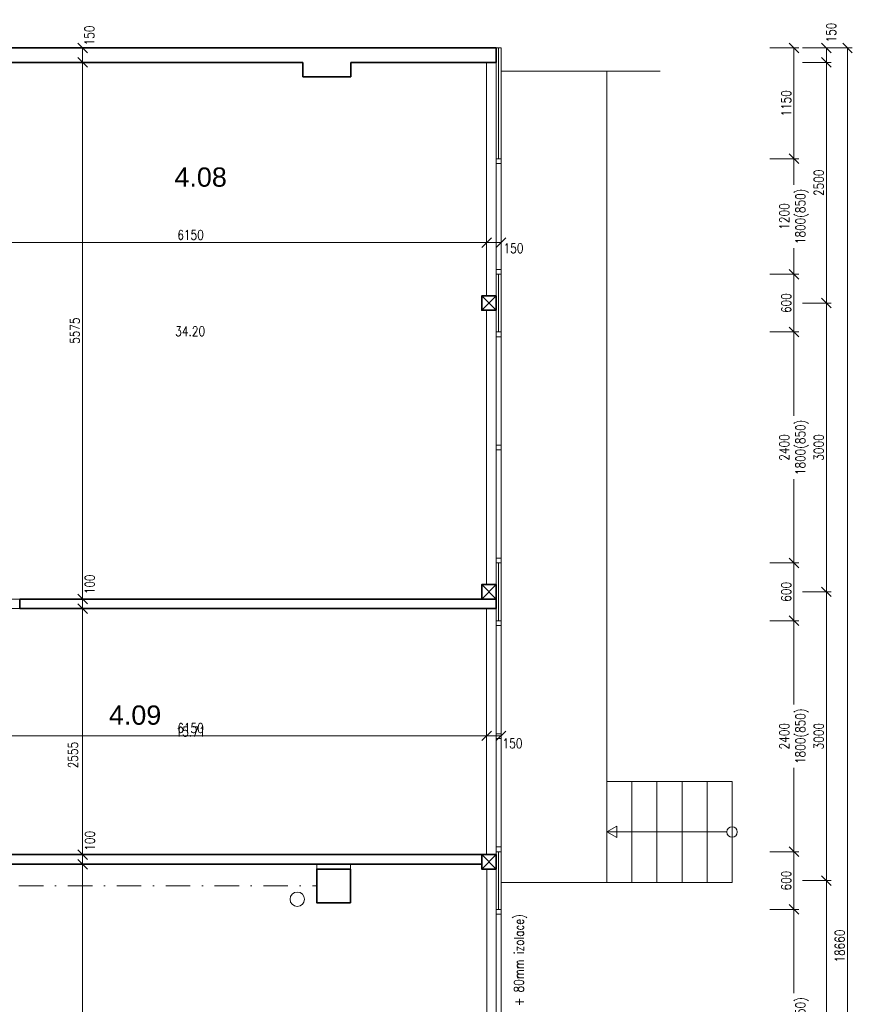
# Model space of a CAD drawing. Header units: millimetres. Extents: x -485339 to 350584, y -1189934 to 0.
# Tile 175 of 178: x -64725 to -56076, y -723233 to -713004. Entities that reach past the tile are written whole.
import ezdxf
from ezdxf.enums import TextEntityAlignment as Align

# ---------------------------------------------------------------- set-up
doc = ezdxf.new("R2010")
doc.units = ezdxf.units.MM
doc.header["$LTSCALE"] = 10
doc.linetypes.add('DASHDOT', pattern=[25.4, 12.7, -6.35, 0, -6.35])
doc.layers.get('Defpoints').update_dxf_attribs({"color": 201})
for name, color, linetype, lineweight, true_color in [('BOUR_OBV.PLÁŠT', 7, 'Continuous', 18, 0x4ccd32), ('BOUR_OKNA', 7, 'Continuous', 18, 0x4ccd32), ('BOURÁNÍ_POPIS', 7, 'Continuous', 18, 0x4ccd32)]:
    doc.layers.add(name, color=color, linetype=linetype, lineweight=lineweight, true_color=true_color)
for name, color, linetype, lineweight in [('St_kóty', 132, 'Continuous', 18), ('St_lehký obvodový plášť', 152, 'Continuous', 18), ('St_plocha_místnosti', 250, 'Continuous', 18), ('St_sloupy_opláštění_půdorys', 25, 'Continuous', 35), ('St_čáry_obrys', 5, 'Continuous', 35), ('St_čáry_osy', 250, 'DASHDOT', 18), ('St_čáry_plné', 250, 'Continuous', 18), ('ZTI_ST_kanalda', 234, 'Continuous', 18)]:
    doc.layers.add(name, color=color, linetype=linetype, lineweight=lineweight)
doc.layers.add('St_plocha_místn', color=140, linetype='Continuous', lineweight=18, plot=False)
doc.styles.add('Andy', font='arial.ttf')
doc.styles.get("Standard").update_dxf_attribs({"font": 'simplex.shx', "width": 0.8})
doc.linetypes.add('ZIGZAG', pattern='A,0.00254,-5.08,[131,ltypeshp.shx,S=5.08,R=0,X=-5.08,Y=0],-10.16,[131,ltypeshp.shx,S=5.08,R=180,X=5.08,Y=0],-5.08', length=20.32254)
doc.dimstyles.new('stavebníM50 vnitřní', dxfattribs={"dimtxt": 100, "dimasz": 100, "dimexe": 50, "dimexo": 100, "dimgap": 30, "dimtad": 1, "dimdec": 0, "dimtxsty": 'Standard', "dimblk": 'OBLIQUE', "dimcen": 2.5, "dimclrd": 256, "dimclre": 256, "dimclrt": 256, "dimadec": 0, "dimazin": 0, "dimtfac": 1, "dimtdec": 0, "dimtmove": 2, "dimatfit": 2, "dimldrblk": 'OBLIQUE', "dimfxl": 250, "dimfxlon": 1, "dimlwd": -1, "dimlwe": -1, "dimarcsym": 0})

# ---------------------------------------------------------------- blocks, each defined once
blk = doc.blocks.new('G$CBB62DE26')
at = {"layer": 'St_sloupy_opláštění_půdorys', "color": 0, "ltscale": 2}
blk.add_lwpolyline([(-75, -150), (75, -150), (75, 0), (-75, 0)], close=True, dxfattribs=at)
for points in [[(-75, 0), (75, -150)], [(75, 0), (-75, -150)]]:
    blk.add_lwpolyline(points, dxfattribs=at)
blk = doc.blocks.new('G$C9C144299')
at = {"layer": 'St_lehký obvodový plášť', "color": 0, "ltscale": 2}
for points in [[(0, -50), (2400, -50), (2400, 0), (0, 0)], [(0, -50), (0, -50), (0, 0), (0, 0)], [(0, -50), (0, -50), (0, 0), (0, 0)], [(0, -50), (50, -50), (50, 0), (0, 0)], [(1225, -50), (1175, -50), (1175, 0), (1225, 0)], [(2400, -50), (2350, -50), (2350, 0), (2400, 0)]]:
    blk.add_lwpolyline(points, close=True, dxfattribs=at)
blk = doc.blocks.new('G$C2A6251B2')
at = {"layer": 'St_lehký obvodový plášť', "color": 0, "ltscale": 2}
for points in [[(0, -50), (1200, -50), (1200, 0), (0, 0)], [(0, -50), (50, -50), (50, 0), (0, 0)], [(1200, -50), (1150, -50), (1150, 0), (1200, 0)]]:
    blk.add_lwpolyline(points, close=True, dxfattribs=at)
blk = doc.blocks.new('_OBLIQUE')
at = {"color": 0, "linetype": 'ByBlock'}
blk.add_line((-0.5, -0.5), (0.5, 0.5), dxfattribs=at)
blk = doc.blocks.new('*D5257')
at = {"layer": 'Defpoints', "color": 0}
for p in [(-58928, -713298), (-58928, -714448), (-56682, -714448)]:
    blk.add_point(p, dxfattribs=at)
at = {"layer": 'St_kóty'}
for p, q in [((-56932, -713298), (-56632, -713298)), ((-56682, -713298), (-56682, -714448)), ((-56932, -714448), (-56632, -714448))]:
    blk.add_line(p, q, dxfattribs=at)
at = {"layer": 'St_kóty', "linetype": 'ByBlock', "xscale": 100, "yscale": 100, "zscale": 100}
for p, rotation in [((-56682, -713298), 90), ((-56682, -714448), 270)]:
    blk.add_blockref('_OBLIQUE', p, dxfattribs=dict(at, rotation=rotation))
at = {"layer": 'St_kóty', "insert": (-56762, -713873), "char_height": 100, "attachment_point": 5, "rotation": 90}
blk.add_mtext('1150', dxfattribs=at)
blk = doc.blocks.new('*D5258')
at = {"layer": 'Defpoints', "color": 0}
for p in [(-58903, -718648), (-58903, -719248), (-56682, -719248)]:
    blk.add_point(p, dxfattribs=at)
at = {"layer": 'St_kóty'}
for p, q in [((-56932, -718648), (-56632, -718648)), ((-56682, -718648), (-56682, -719248)), ((-56932, -719248), (-56632, -719248))]:
    blk.add_line(p, q, dxfattribs=at)
at = {"layer": 'St_kóty', "linetype": 'ByBlock', "xscale": 100, "yscale": 100, "zscale": 100}
for p, rotation in [((-56682, -718648), 90), ((-56682, -719248), 270)]:
    blk.add_blockref('_OBLIQUE', p, dxfattribs=dict(at, rotation=rotation))
at = {"layer": 'St_kóty', "insert": (-56762, -718948), "char_height": 100, "attachment_point": 5, "rotation": 90}
blk.add_mtext('600', dxfattribs=at)
blk = doc.blocks.new('*D5259')
at = {"layer": 'Defpoints', "color": 0}
for p in [(-58903, -719248), (-58903, -721648), (-56682, -721648)]:
    blk.add_point(p, dxfattribs=at)
at = {"layer": 'St_kóty'}
for p, q in [((-56932, -719248), (-56632, -719248)), ((-56682, -719248), (-56682, -720119)), ((-56682, -721648), (-56682, -720777)), ((-56932, -721648), (-56632, -721648))]:
    blk.add_line(p, q, dxfattribs=at)
at = {"layer": 'St_kóty', "linetype": 'ByBlock', "xscale": 100, "yscale": 100, "zscale": 100}
for p, rotation in [((-56682, -719248), 90), ((-56682, -721648), 270)]:
    blk.add_blockref('_OBLIQUE', p, dxfattribs=dict(at, rotation=rotation))
at = {"layer": 'St_kóty', "insert": (-56682, -720448), "char_height": 100, "attachment_point": 5, "rotation": 90}
blk.add_mtext('2400\\P1800(850)', dxfattribs=at)
blk = doc.blocks.new('*D5260')
at = {"layer": 'Defpoints', "color": 0}
for p in [(-58903, -721648), (-58903, -722248), (-56682, -722248)]:
    blk.add_point(p, dxfattribs=at)
at = {"layer": 'St_kóty'}
for p, q in [((-56932, -721648), (-56632, -721648)), ((-56682, -721648), (-56682, -722248)), ((-56932, -722248), (-56632, -722248))]:
    blk.add_line(p, q, dxfattribs=at)
at = {"layer": 'St_kóty', "linetype": 'ByBlock', "xscale": 100, "yscale": 100, "zscale": 100}
for p, rotation in [((-56682, -721648), 90), ((-56682, -722248), 270)]:
    blk.add_blockref('_OBLIQUE', p, dxfattribs=dict(at, rotation=rotation))
at = {"layer": 'St_kóty', "insert": (-56762, -721948), "char_height": 100, "attachment_point": 5, "rotation": 90}
blk.add_mtext('600', dxfattribs=at)
blk = doc.blocks.new('*D5264')
at = {"layer": 'Defpoints', "color": 0}
for p in [(-58928, -714448), (-59750, -715648), (-56682, -715648)]:
    blk.add_point(p, dxfattribs=at)
at = {"layer": 'St_kóty'}
for p, q in [((-56932, -714448), (-56632, -714448)), ((-56682, -714448), (-56682, -714719)), ((-56682, -715648), (-56682, -715377)), ((-56932, -715648), (-56632, -715648))]:
    blk.add_line(p, q, dxfattribs=at)
at = {"layer": 'St_kóty', "linetype": 'ByBlock', "xscale": 100, "yscale": 100, "zscale": 100}
for p, rotation in [((-56682, -714448), 90), ((-56682, -715648), 270)]:
    blk.add_blockref('_OBLIQUE', p, dxfattribs=dict(at, rotation=rotation))
at = {"layer": 'St_kóty', "insert": (-56682, -715048), "char_height": 100, "attachment_point": 5, "rotation": 90}
blk.add_mtext('1200\\P1800(850)', dxfattribs=at)
blk = doc.blocks.new('*D5265')
at = {"layer": 'Defpoints', "color": 0}
for p in [(-59750, -715648), (-59750, -716248), (-56682, -716248)]:
    blk.add_point(p, dxfattribs=at)
at = {"layer": 'St_kóty'}
for p, q in [((-56932, -715648), (-56632, -715648)), ((-56682, -715648), (-56682, -716248)), ((-56932, -716248), (-56632, -716248))]:
    blk.add_line(p, q, dxfattribs=at)
at = {"layer": 'St_kóty', "linetype": 'ByBlock', "xscale": 100, "yscale": 100, "zscale": 100}
for p, rotation in [((-56682, -715648), 90), ((-56682, -716248), 270)]:
    blk.add_blockref('_OBLIQUE', p, dxfattribs=dict(at, rotation=rotation))
at = {"layer": 'St_kóty', "insert": (-56762, -715948), "char_height": 100, "attachment_point": 5, "rotation": 90}
blk.add_mtext('600', dxfattribs=at)
blk = doc.blocks.new('*D5266')
at = {"layer": 'Defpoints', "color": 0}
for p in [(-59750, -716248), (-59750, -718648), (-56682, -718648)]:
    blk.add_point(p, dxfattribs=at)
at = {"layer": 'St_kóty'}
for p, q in [((-56932, -716248), (-56632, -716248)), ((-56682, -716248), (-56682, -717119)), ((-56682, -718648), (-56682, -717777)), ((-56932, -718648), (-56632, -718648))]:
    blk.add_line(p, q, dxfattribs=at)
at = {"layer": 'St_kóty', "linetype": 'ByBlock', "xscale": 100, "yscale": 100, "zscale": 100}
for p, rotation in [((-56682, -716248), 90), ((-56682, -718648), 270)]:
    blk.add_blockref('_OBLIQUE', p, dxfattribs=dict(at, rotation=rotation))
at = {"layer": 'St_kóty', "insert": (-56682, -717448), "char_height": 100, "attachment_point": 5, "rotation": 90}
blk.add_mtext('2400\\P1800(850)', dxfattribs=at)
blk = doc.blocks.new('*D5267')
at = {"layer": 'Defpoints', "color": 0}
for p in [(-58903, -722248), (-59750, -724648), (-56682, -724648)]:
    blk.add_point(p, dxfattribs=at)
at = {"layer": 'St_kóty'}
for p, q in [((-56932, -722248), (-56632, -722248)), ((-56682, -722248), (-56682, -723119)), ((-56682, -724648), (-56682, -723777)), ((-56932, -724648), (-56632, -724648))]:
    blk.add_line(p, q, dxfattribs=at)
at = {"layer": 'St_kóty', "linetype": 'ByBlock', "xscale": 100, "yscale": 100, "zscale": 100}
for p, rotation in [((-56682, -722248), 90), ((-56682, -724648), 270)]:
    blk.add_blockref('_OBLIQUE', p, dxfattribs=dict(at, rotation=rotation))
at = {"layer": 'St_kóty', "insert": (-56682, -723448), "char_height": 100, "attachment_point": 5, "rotation": 90}
blk.add_mtext('2400\\P1800(850)', dxfattribs=at)
blk = doc.blocks.new('*D5270')
at = {"layer": 'Defpoints', "color": 0}
for p in [(-59775, -713298), (-59775, -713448), (-56345, -713448)]:
    blk.add_point(p, dxfattribs=at)
at = {"layer": 'St_kóty'}
for p, q in [((-56595, -713298), (-56295, -713298)), ((-56345, -713298), (-56345, -713448)), ((-56595, -713448), (-56295, -713448))]:
    blk.add_line(p, q, dxfattribs=at)
at = {"layer": 'St_kóty', "linetype": 'ByBlock', "xscale": 100, "yscale": 100, "zscale": 100}
for p, rotation in [((-56345, -713298), 90), ((-56345, -713448), 270)]:
    blk.add_blockref('_OBLIQUE', p, dxfattribs=dict(at, rotation=rotation))
at = {"layer": 'St_kóty', "insert": (-56295, -713138), "char_height": 100, "attachment_point": 5, "rotation": 90}
blk.add_mtext('150', dxfattribs=at)
blk = doc.blocks.new('*D5271')
at = {"layer": 'Defpoints', "color": 0}
for p in [(-59775, -713448), (-59925, -715948), (-56345, -715948)]:
    blk.add_point(p, dxfattribs=at)
at = {"layer": 'St_kóty'}
for p, q in [((-56595, -713448), (-56295, -713448)), ((-56345, -713448), (-56345, -715948)), ((-56595, -715948), (-56295, -715948))]:
    blk.add_line(p, q, dxfattribs=at)
at = {"layer": 'St_kóty', "linetype": 'ByBlock', "xscale": 100, "yscale": 100, "zscale": 100}
for p, rotation in [((-56345, -713448), 90), ((-56345, -715948), 270)]:
    blk.add_blockref('_OBLIQUE', p, dxfattribs=dict(at, rotation=rotation))
at = {"layer": 'St_kóty', "insert": (-56425, -714698), "char_height": 100, "attachment_point": 5, "rotation": 90}
blk.add_mtext('2500', dxfattribs=at)
blk = doc.blocks.new('*D5272')
at = {"layer": 'Defpoints', "color": 0}
for p in [(-59925, -715948), (-59925, -718948), (-56345, -718948)]:
    blk.add_point(p, dxfattribs=at)
at = {"layer": 'St_kóty'}
for p, q in [((-56595, -715948), (-56295, -715948)), ((-56345, -715948), (-56345, -718948)), ((-56595, -718948), (-56295, -718948))]:
    blk.add_line(p, q, dxfattribs=at)
at = {"layer": 'St_kóty', "linetype": 'ByBlock', "xscale": 100, "yscale": 100, "zscale": 100}
for p, rotation in [((-56345, -715948), 90), ((-56345, -718948), 270)]:
    blk.add_blockref('_OBLIQUE', p, dxfattribs=dict(at, rotation=rotation))
at = {"layer": 'St_kóty', "insert": (-56425, -717448), "char_height": 100, "attachment_point": 5, "rotation": 90}
blk.add_mtext('3000', dxfattribs=at)
blk = doc.blocks.new('*D5273')
at = {"layer": 'Defpoints', "color": 0}
for p in [(-59925, -718948), (-59925, -721948), (-56345, -721948)]:
    blk.add_point(p, dxfattribs=at)
at = {"layer": 'St_kóty'}
for p, q in [((-56595, -718948), (-56295, -718948)), ((-56345, -718948), (-56345, -721948)), ((-56595, -721948), (-56295, -721948))]:
    blk.add_line(p, q, dxfattribs=at)
at = {"layer": 'St_kóty', "linetype": 'ByBlock', "xscale": 100, "yscale": 100, "zscale": 100}
for p, rotation in [((-56345, -718948), 90), ((-56345, -721948), 270)]:
    blk.add_blockref('_OBLIQUE', p, dxfattribs=dict(at, rotation=rotation))
at = {"layer": 'St_kóty', "insert": (-56425, -720448), "char_height": 100, "attachment_point": 5, "rotation": 90}
blk.add_mtext('3000', dxfattribs=at)
blk = doc.blocks.new('*D5274')
at = {"layer": 'Defpoints', "color": 0}
for p in [(-59925, -721948), (-59925, -724948), (-56345, -724948)]:
    blk.add_point(p, dxfattribs=at)
at = {"layer": 'St_kóty'}
for p, q in [((-56595, -721948), (-56295, -721948)), ((-56345, -721948), (-56345, -724948)), ((-56595, -724948), (-56295, -724948))]:
    blk.add_line(p, q, dxfattribs=at)
at = {"layer": 'St_kóty', "linetype": 'ByBlock', "xscale": 100, "yscale": 100, "zscale": 100}
for p, rotation in [((-56345, -721948), 90), ((-56345, -724948), 270)]:
    blk.add_blockref('_OBLIQUE', p, dxfattribs=dict(at, rotation=rotation))
at = {"layer": 'St_kóty', "insert": (-56425, -723448), "char_height": 100, "attachment_point": 5, "rotation": 90}
blk.add_mtext('3000', dxfattribs=at)
blk = doc.blocks.new('*D5279')
at = {"layer": 'Defpoints', "color": 0}
for p in [(-59725, -713298), (-56126, -713298), (-59725, -731958)]:
    blk.add_point(p, dxfattribs=at)
at = {"layer": 'St_kóty'}
for p, q in [((-56376, -713298), (-56076, -713298)), ((-56126, -731958), (-56126, -713298)), ((-56376, -731958), (-56076, -731958))]:
    blk.add_line(p, q, dxfattribs=at)
at = {"layer": 'St_kóty', "linetype": 'ByBlock', "xscale": 100, "yscale": 100, "zscale": 100}
for p, rotation in [((-56126, -713298), 90), ((-56126, -731958), 270)]:
    blk.add_blockref('_OBLIQUE', p, dxfattribs=dict(at, rotation=rotation))
at = {"layer": 'St_kóty', "insert": (-56206, -722628), "char_height": 100, "attachment_point": 5, "rotation": 90}
blk.add_mtext('18660', dxfattribs=at)
blk = doc.blocks.new('*D5352')
at = {"layer": 'Defpoints', "color": 0}
for p in [(-59875, -715320), (-59875, -715873), (-66025, -716608)]:
    blk.add_point(p, dxfattribs=at)
at = {"layer": 'St_kóty'}
for p, q in [((-66025, -715570), (-66025, -715270)), ((-66025, -715320), (-59875, -715320)), ((-59875, -715570), (-59875, -715270))]:
    blk.add_line(p, q, dxfattribs=at)
at = {"layer": 'St_kóty', "linetype": 'ByBlock', "xscale": 100, "yscale": 100, "zscale": 100, "rotation": 180}
blk.add_blockref('_OBLIQUE', (-66025, -715320), dxfattribs=at)
at = {"layer": 'St_kóty', "linetype": 'ByBlock', "xscale": 100, "yscale": 100, "zscale": 100}
blk.add_blockref('_OBLIQUE', (-59875, -715320), dxfattribs=at)
at = {"layer": 'St_kóty', "insert": (-62950, -715240), "char_height": 100, "attachment_point": 5}
blk.add_mtext('6150', dxfattribs=at)
blk = doc.blocks.new('*D5353')
at = {"layer": 'Defpoints', "color": 0}
for p in [(-59725, -715320), (-59725, -715598), (-59875, -715873)]:
    blk.add_point(p, dxfattribs=at)
at = {"layer": 'St_kóty'}
for p, q in [((-59875, -715570), (-59875, -715270)), ((-59875, -715320), (-59725, -715320)), ((-59725, -715498), (-59725, -715270))]:
    blk.add_line(p, q, dxfattribs=at)
at = {"layer": 'St_kóty', "linetype": 'ByBlock', "xscale": 100, "yscale": 100, "zscale": 100, "rotation": 180}
blk.add_blockref('_OBLIQUE', (-59875, -715320), dxfattribs=at)
at = {"layer": 'St_kóty', "linetype": 'ByBlock', "xscale": 100, "yscale": 100, "zscale": 100}
blk.add_blockref('_OBLIQUE', (-59725, -715320), dxfattribs=at)
at = {"layer": 'St_kóty', "insert": (-59596, -715379), "char_height": 100, "attachment_point": 5}
blk.add_mtext('150', dxfattribs=at)
blk = doc.blocks.new('*D5357')
at = {"layer": 'Defpoints', "color": 0}
for p in [(-59875, -720444), (-66025, -721678), (-59875, -721678)]:
    blk.add_point(p, dxfattribs=at)
at = {"layer": 'St_kóty'}
for p, q in [((-66025, -720694), (-66025, -720394)), ((-66025, -720444), (-59875, -720444)), ((-59875, -720694), (-59875, -720394))]:
    blk.add_line(p, q, dxfattribs=at)
at = {"layer": 'St_kóty', "linetype": 'ByBlock', "xscale": 100, "yscale": 100, "zscale": 100, "rotation": 180}
blk.add_blockref('_OBLIQUE', (-66025, -720444), dxfattribs=at)
at = {"layer": 'St_kóty', "linetype": 'ByBlock', "xscale": 100, "yscale": 100, "zscale": 100}
blk.add_blockref('_OBLIQUE', (-59875, -720444), dxfattribs=at)
at = {"layer": 'St_kóty', "insert": (-62950, -720364), "char_height": 100, "attachment_point": 5}
blk.add_mtext('6150', dxfattribs=at)
blk = doc.blocks.new('*D5358')
at = {"layer": 'Defpoints', "color": 0}
for p in [(-59725, -720444), (-59725, -721648), (-59875, -721678)]:
    blk.add_point(p, dxfattribs=at)
at = {"layer": 'St_kóty'}
for p, q in [((-59875, -720694), (-59875, -720394)), ((-59875, -720444), (-59725, -720444)), ((-59725, -720694), (-59725, -720394))]:
    blk.add_line(p, q, dxfattribs=at)
at = {"layer": 'St_kóty', "linetype": 'ByBlock', "xscale": 100, "yscale": 100, "zscale": 100, "rotation": 180}
blk.add_blockref('_OBLIQUE', (-59875, -720444), dxfattribs=at)
at = {"layer": 'St_kóty', "linetype": 'ByBlock', "xscale": 100, "yscale": 100, "zscale": 100}
blk.add_blockref('_OBLIQUE', (-59725, -720444), dxfattribs=at)
at = {"layer": 'St_kóty', "insert": (-59605, -720522), "char_height": 100, "attachment_point": 5}
blk.add_mtext('150', dxfattribs=at)
blk = doc.blocks.new('*D5362')
at = {"layer": 'Defpoints', "color": 0}
for p in [(-59875, 0), (-59875, -727049), (-70355, -727118)]:
    blk.add_point(p, dxfattribs=at)
at = {"layer": 'St_kóty'}
for p, q in [((-59875, -726799), (-59875, -727099)), ((-70355, -727049), (-70355, -726999)), ((-70355, -727049), (-59875, -727049))]:
    blk.add_line(p, q, dxfattribs=at)
at = {"layer": 'St_kóty', "linetype": 'ByBlock', "xscale": 100, "yscale": 100, "zscale": 100, "rotation": 180}
blk.add_blockref('_OBLIQUE', (-70355, -727049), dxfattribs=at)
at = {"layer": 'St_kóty', "linetype": 'ByBlock', "xscale": 100, "yscale": 100, "zscale": 100}
blk.add_blockref('_OBLIQUE', (-59875, -727049), dxfattribs=at)
at = {"layer": 'St_kóty', "insert": (-65115, -726969), "char_height": 100, "attachment_point": 5}
blk.add_mtext('10480', dxfattribs=at)
blk = doc.blocks.new('*D5365')
at = {"layer": 'Defpoints', "color": 0}
for p in [(-64072, -721778), (-64072, -721778), (-61732, -731808)]:
    blk.add_point(p, dxfattribs=at)
at = {"layer": 'St_kóty'}
for p, q in [((-64172, -721778), (-64122, -721778)), ((-64072, -731808), (-64072, -721778)), ((-63822, -731808), (-64122, -731808))]:
    blk.add_line(p, q, dxfattribs=at)
at = {"layer": 'St_kóty', "linetype": 'ByBlock', "xscale": 100, "yscale": 100, "zscale": 100}
for p, rotation in [((-64072, -721778), 90), ((-64072, -731808), 270)]:
    blk.add_blockref('_OBLIQUE', p, dxfattribs=dict(at, rotation=rotation))
at = {"layer": 'St_kóty', "insert": (-64152, -726793), "char_height": 100, "attachment_point": 5, "rotation": 90}
blk.add_mtext('10030', dxfattribs=at)
blk = doc.blocks.new('*D5366')
at = {"layer": 'Defpoints', "color": 0}
for p in [(-64072, -721678), (-64072, -721778), (-62975, -721678)]:
    blk.add_point(p, dxfattribs=at)
at = {"layer": 'St_kóty'}
for p, q in [((-64172, -721778), (-64122, -721778)), ((-63822, -721678), (-64122, -721678)), ((-64072, -721778), (-64072, -721678))]:
    blk.add_line(p, q, dxfattribs=at)
at = {"layer": 'St_kóty', "linetype": 'ByBlock', "xscale": 100, "yscale": 100, "zscale": 100}
for p, rotation in [((-64072, -721678), 90), ((-64072, -721778), 270)]:
    blk.add_blockref('_OBLIQUE', p, dxfattribs=dict(at, rotation=rotation))
at = {"layer": 'St_kóty', "insert": (-63995, -721534), "char_height": 100, "attachment_point": 5, "rotation": 90}
blk.add_mtext('100', dxfattribs=at)
blk = doc.blocks.new('*D5367')
at = {"layer": 'Defpoints', "color": 0}
for p in [(-64725, -719123), (-64072, -719123), (-62975, -721678)]:
    blk.add_point(p, dxfattribs=at)
at = {"layer": 'St_kóty'}
for p, q in [((-64322, -719123), (-64022, -719123)), ((-64072, -721678), (-64072, -719123)), ((-63822, -721678), (-64122, -721678))]:
    blk.add_line(p, q, dxfattribs=at)
at = {"layer": 'St_kóty', "linetype": 'ByBlock', "xscale": 100, "yscale": 100, "zscale": 100}
for p, rotation in [((-64072, -719123), 90), ((-64072, -721678), 270)]:
    blk.add_blockref('_OBLIQUE', p, dxfattribs=dict(at, rotation=rotation))
at = {"layer": 'St_kóty', "insert": (-64171, -720644), "char_height": 100, "attachment_point": 5, "rotation": 90}
blk.add_mtext('2555', dxfattribs=at)
blk = doc.blocks.new('*D5368')
at = {"layer": 'Defpoints', "color": 0}
for p in [(-64725, -719023), (-64072, -719023), (-64725, -719123)]:
    blk.add_point(p, dxfattribs=at)
at = {"layer": 'St_kóty'}
for p, q in [((-64322, -719023), (-64022, -719023)), ((-64072, -719123), (-64072, -719023)), ((-64322, -719123), (-64022, -719123))]:
    blk.add_line(p, q, dxfattribs=at)
at = {"layer": 'St_kóty', "linetype": 'ByBlock', "xscale": 100, "yscale": 100, "zscale": 100}
for p, rotation in [((-64072, -719023), 90), ((-64072, -719123), 270)]:
    blk.add_blockref('_OBLIQUE', p, dxfattribs=dict(at, rotation=rotation))
at = {"layer": 'St_kóty', "insert": (-63997, -718870), "char_height": 100, "attachment_point": 5, "rotation": 90}
blk.add_mtext('100', dxfattribs=at)
blk = doc.blocks.new('*D5369')
at = {"layer": 'Defpoints', "color": 0}
for p in [(-64725, -713448), (-64072, -713448), (-64725, -719023)]:
    blk.add_point(p, dxfattribs=at)
at = {"layer": 'St_kóty'}
for p, q in [((-64322, -713448), (-64022, -713448)), ((-64072, -719023), (-64072, -713448)), ((-64322, -719023), (-64022, -719023))]:
    blk.add_line(p, q, dxfattribs=at)
at = {"layer": 'St_kóty', "linetype": 'ByBlock', "xscale": 100, "yscale": 100, "zscale": 100}
for p, rotation in [((-64072, -713448), 90), ((-64072, -719023), 270)]:
    blk.add_blockref('_OBLIQUE', p, dxfattribs=dict(at, rotation=rotation))
at = {"layer": 'St_kóty', "insert": (-64152, -716235), "char_height": 100, "attachment_point": 5, "rotation": 90}
blk.add_mtext('5575', dxfattribs=at)
blk = doc.blocks.new('*D5370')
at = {"layer": 'Defpoints', "color": 0}
for p in [(-64725, -713298), (-64072, -713298), (-64725, -713448)]:
    blk.add_point(p, dxfattribs=at)
at = {"layer": 'St_kóty'}
for p, q in [((-64322, -713298), (-64022, -713298)), ((-64072, -713448), (-64072, -713298)), ((-64322, -713448), (-64022, -713448))]:
    blk.add_line(p, q, dxfattribs=at)
at = {"layer": 'St_kóty', "linetype": 'ByBlock', "xscale": 100, "yscale": 100, "zscale": 100}
for p, rotation in [((-64072, -713298), 90), ((-64072, -713448), 270)]:
    blk.add_blockref('_OBLIQUE', p, dxfattribs=dict(at, rotation=rotation))
at = {"layer": 'St_kóty', "insert": (-64000, -713168), "char_height": 100, "attachment_point": 5, "rotation": 90}
blk.add_mtext('150', dxfattribs=at)

msp = doc.modelspace()

# ---------------------------------------------------------------- linework, layer by layer
at = {"layer": 'BOUR_OBV.PLÁŠT', "ltscale": 2}
for points in [[(-59724.9, -713297.8), (-59774.9, -713297.8)], [(-59724.9, -714447.8), (-59724.9, -713297.8)], [(-59774.9, -714447.8), (-59774.9, -713447.8)], [(-59774.9, -714447.8), (-59724.9, -714447.8)]]:
    msp.add_lwpolyline(points, dxfattribs=at)
at = {"layer": 'BOUR_OBV.PLÁŠT', "linetype": 'ZIGZAG', "ltscale": 0.2}
for points in [[(-59749.9, -714447.8), (-59749.9, -713297.8)], [(-59749.9, -716247.8), (-59749.9, -715647.8)], [(-59749.9, -719247.8), (-59749.9, -718647.8)], [(-59749.9, -722247.8), (-59749.9, -721647.8)]]:
    msp.add_lwpolyline(points, dxfattribs=at)
at = {"layer": 'BOUR_OBV.PLÁŠT', "ltscale": 2}
for points in [[(-59724.9, -716247.8), (-59724.9, -715647.8), (-59774.9, -715647.8), (-59774.9, -716247.8)], [(-59724.9, -716247.8), (-59724.9, -716247.8), (-59774.9, -716247.8), (-59774.9, -716247.8)], [(-59724.9, -716247.8), (-59724.9, -716247.8), (-59774.9, -716247.8), (-59774.9, -716247.8)], [(-59724.9, -719247.8), (-59724.9, -718647.8), (-59774.9, -718647.8), (-59774.9, -719247.8)], [(-59724.9, -719247.8), (-59724.9, -719247.8), (-59774.9, -719247.8), (-59774.9, -719247.8)], [(-59724.9, -719247.8), (-59724.9, -719247.8), (-59774.9, -719247.8), (-59774.9, -719247.8)], [(-59724.9, -722247.8), (-59724.9, -721647.8), (-59774.9, -721647.8), (-59774.9, -722247.8)], [(-59724.9, -722247.8), (-59724.9, -722247.8), (-59774.9, -722247.8), (-59774.9, -722247.8)], [(-59724.9, -722247.8), (-59724.9, -722247.8), (-59774.9, -722247.8), (-59774.9, -722247.8)]]:
    msp.add_lwpolyline(points, close=True, dxfattribs=at)
at = {"layer": 'St_plocha_místn'}
for points in [[(-66024.9, -719022.8), (-59924.9, -719022.8), (-59924.9, -718872.8), (-59874.9, -718872.8), (-59874.9, -716022.8), (-59924.9, -716022.8), (-59924.9, -715872.8), (-59874.9, -715872.8), (-59874.9, -713447.8), (-61284.9, -713447.8), (-61284.9, -713597.8), (-61784.9, -713597.8), (-61784.9, -713447.8), (-66024.9, -713447.8)], [(-66024.9, -721677.8), (-59875.3, -721677.8), (-59875.3, -719122.8), (-66024.9, -719122.8)]]:
    msp.add_lwpolyline(points, close=True, dxfattribs=at)
msp.add_lwpolyline([(-59873.3, -724872.8), (-59873.3, -721827.8), (-59924.9, -721827.8), (-59924.9, -721777.8), (-61289.1, -721777.8), (-61289.1, -722177.8), (-61639.1, -722177.8), (-61639.1, -721777.8), (-68289.1, -721777.8), (-68289.1, -722177.8), (-68639.1, -722177.8), (-68639.1, -721777.8), (-70354.9, -721777.8), (-70354.9, -727647.8)], dxfattribs=at)
at = {"layer": 'St_čáry_obrys', "ltscale": 2}
msp.add_line((-64724.9, -719022.8), (-64724.9, -719122.8), dxfattribs=at)
for points in [[(-59774.9, -713297.8), (-74604.9, -713297.8)], [(-59774.9, -713447.8), (-59774.9, -713297.8)], [(-66024.9, -713447.8), (-61784.9, -713447.8)], [(-61784.9, -713447.8), (-61784.9, -713597.8)], [(-61284.9, -713447.8), (-59774.9, -713447.8)], [(-61284.9, -713447.8), (-61284.9, -713597.8)], [(-61784.9, -713597.8), (-61284.9, -713597.8)], [(-59774.9, -719022.8), (-64724.9, -719022.8)], [(-59774.9, -719122.8), (-59774.9, -719022.8)], [(-59774.9, -719122.8), (-64724.9, -719122.8)], [(-59924.9, -721777.8), (-68954.9, -721777.8)], [(-59924.9, -721677.8), (-66024.9, -721677.8)]]:
    msp.add_lwpolyline(points, dxfattribs=at)
msp.add_lwpolyline([(-61289.1, -722177.8), (-61289.1, -721827.8), (-61639.1, -721827.8), (-61639.1, -722177.8)], close=True, dxfattribs=at)
at = {"layer": 'St_čáry_osy', "ltscale": 2}
msp.add_lwpolyline([(-68289.1, -722002.8), (-61639.1, -722002.8)], dxfattribs=at)
at = {"layer": 'St_čáry_plné', "ltscale": 2}
for points in [[(-59874.9, -713447.8), (-59874.9, -715872.8)], [(-59724.9, -713537.8), (-58070.3, -713537.8)], [(-59724.9, -721967.8), (-58624.9, -721967.8), (-58624.9, -713537.8)], [(-59874.9, -716022.8), (-59874.9, -718872.8)], [(-59875.3, -719122.7), (-59875.3, -721677.7)], [(-58624.9, -721967.8), (-58364.9, -721967.8), (-58364.9, -720917.8), (-58624.9, -720917.8)], [(-58364.9, -721967.8), (-58104.9, -721967.8), (-58104.9, -720917.8), (-58364.9, -720917.8)], [(-58104.9, -721967.8), (-57844.9, -721967.8), (-57844.9, -720917.8), (-58104.9, -720917.8)], [(-57844.9, -721967.8), (-57584.9, -721967.8), (-57584.9, -720917.8), (-57844.9, -720917.8)], [(-57584.9, -721967.8), (-57324.9, -721967.8), (-57324.9, -720917.8), (-57584.9, -720917.8)], [(-57379.5, -721442.8), (-58624.9, -721442.8)], [(-59873.3, -721827.8), (-59873.3, -724872.8)]]:
    msp.add_lwpolyline(points, dxfattribs=at)
msp.add_lwpolyline([(-58624.9, -721442.8), (-58523.4, -721501.3), (-58523.4, -721384.2)], close=True, dxfattribs=at)
msp.add_circle((-57324.9, -721442.8), 54.6, dxfattribs=at)
at = {"layer": 'ZTI_ST_kanalda', "ltscale": 2}
msp.add_circle((-61841.5, -722141.5), 75, dxfattribs=at)

# ---------------------------------------------------------------- block references
at = {"layer": 'BOUR_OKNA', "ltscale": 2, "rotation": 90}
for name, p in [('G$C2A6251B2', (-59774.9, -715647.8)), ('G$C9C144299', (-59774.9, -718647.8)), ('G$C9C144299', (-59774.9, -721647.8)), ('G$C9C144299', (-59774.9, -724647.8))]:
    msp.add_blockref(name, p, dxfattribs=at)
at = {"layer": 'St_sloupy_opláštění_půdorys', "ltscale": 2, "rotation": 90}
for p in [(-59924.9, -715947.8), (-59924.9, -718947.8), (-59924.9, -721752.8)]:
    msp.add_blockref('G$CBB62DE26', p, dxfattribs=at)

# ---------------------------------------------------------------- texts
at = {"layer": 'BOURÁNÍ_POPIS', "width": 0.8}
msp.add_text('DEMONTÁŽ LEHKÉHO OBVODOVÉHO PLÁŠTĚ (TRAP.PLECH + 80mm izolace)', height=100, rotation=90, dxfattribs=at).set_placement((-59489.1, -726345.6))
at = {"layer": 'St_plocha_místn', "width": 0.8}
for s, p in [('34.20', (-62954.3, -716240.7)), ('15.71', (-62950.1, -720400.3))]:
    msp.add_text(s, height=100, dxfattribs=at).set_placement(p, align=Align.MIDDLE_CENTER)
at = {"layer": 'St_plocha_místnosti', "ltscale": 2, "style": 'Andy'}
for s, p in [('4.08', (-63117.1, -714739)), ('4.09', (-63798, -720328.4))]:
    msp.add_text(s, height=200, dxfattribs=at).set_placement(p)

# ---------------------------------------------------------------- dimensions: what is measured, and where the dimension line sits
at = {"layer": 'St_kóty'}
for base, p1, p2, picture, middle in [((-59875.3, -727049.1), (-70354.9, -727117.8), (-59875.3, 0), '*D5362', (-65115.1, -726969.1)), ((-59874.9, -715320.1), (-66024.9, -716607.8), (-59874.9, -715872.8), '*D5352', (-62949.9, -715240.1)), ((-59875.3, -720443.8), (-66024.9, -721677.8), (-59875.3, -721677.7), '*D5357', (-62950.1, -720363.8))]:
    dim = msp.add_linear_dim(base=base, p1=p1, p2=p2, dimstyle='stavebníM50 vnitřní', dxfattribs=at)
    dim.commit()
    dim.dimension.update_dxf_attribs({"geometry": picture, "text_midpoint": middle})
for base, p1, p2, picture, middle in [((-64071.9, -713297.8), (-64724.9, -713447.8), (-64724.9, -713297.8), '*D5370', (-63999.6, -713167.5)), ((-56345.3, -713447.8), (-59774.9, -713297.8), (-59774.9, -713447.8), '*D5270', (-56295.1, -713138.5)), ((-64071.9, -719022.8), (-64724.9, -719122.8), (-64724.9, -719022.8), '*D5368', (-63997, -718870.4)), ((-64071.9, -719122.8), (-62974.9, -721677.8), (-64724.9, -719122.8), '*D5367', (-64171.1, -720644)), ((-64071.9, -721677.8), (-64071.9, -721777.8), (-62974.9, -721677.8), '*D5366', (-63995, -721533.9))]:
    dim = msp.add_linear_dim(base=base, p1=p1, p2=p2, angle=90, dimstyle='stavebníM50 vnitřní', dxfattribs=at)
    dim.commit()
    dim.dimension.update_dxf_attribs({"geometry": picture, "text_midpoint": middle, "dimtype": 160})
for base, p1, p2, picture, middle in [((-56126, -713297.8), (-59724.9, -731957.8), (-59724.9, -713297.8), '*D5279', (-56206, -722627.8)), ((-56682.1, -714447.8), (-58928.4, -713297.8), (-58928.4, -714447.8), '*D5257', (-56762.1, -713872.8)), ((-64071.9, -713447.8), (-64724.9, -719022.8), (-64724.9, -713447.8), '*D5369', (-64151.9, -716235.3)), ((-56345.3, -715947.8), (-59774.9, -713447.8), (-59924.9, -715947.8), '*D5271', (-56425.3, -714697.8)), ((-56682.1, -716247.8), (-59749.9, -715647.8), (-59749.9, -716247.8), '*D5265', (-56762.1, -715947.8)), ((-56345.3, -718947.8), (-59924.9, -715947.8), (-59924.9, -718947.8), '*D5272', (-56425.3, -717447.8)), ((-56682.1, -719247.8), (-58903.4, -718647.8), (-58903.4, -719247.8), '*D5258', (-56762.1, -718947.8)), ((-56345.3, -721947.8), (-59924.9, -718947.8), (-59924.9, -721947.8), '*D5273', (-56425.3, -720447.8)), ((-56682.1, -722247.8), (-58903.4, -721647.8), (-58903.4, -722247.8), '*D5260', (-56762.1, -721947.8)), ((-64071.9, -721777.8), (-61732, -731807.8), (-64071.9, -721777.8), '*D5365', (-64151.9, -726792.8)), ((-56345.3, -724947.8), (-59924.9, -721947.8), (-59924.9, -724947.8), '*D5274', (-56425.3, -723447.8))]:
    dim = msp.add_linear_dim(base=base, p1=p1, p2=p2, angle=90, dimstyle='stavebníM50 vnitřní', dxfattribs=at)
    dim.commit()
    dim.dimension.update_dxf_attribs({"geometry": picture, "text_midpoint": middle})
for base, p1, p2, picture, middle in [((-56682.1, -715647.8), (-58928.4, -714447.8), (-59749.9, -715647.8), '*D5264', (-56682.1, -715047.8)), ((-56682.1, -718647.8), (-59749.9, -716247.8), (-59749.9, -718647.8), '*D5266', (-56682.1, -717447.8)), ((-56682.1, -721647.8), (-58903.4, -719247.8), (-58903.4, -721647.8), '*D5259', (-56682.1, -720447.8)), ((-56682.1, -724647.8), (-58903.4, -722247.8), (-59749.9, -724647.8), '*D5267', (-56682.1, -723447.8))]:
    dim = msp.add_linear_dim(base=base, p1=p1, p2=p2, angle=90, text='<>\\P1800(850)', dimstyle='stavebníM50 vnitřní', override={"dimtxsty": 'Standard'}, dxfattribs=at)
    dim.commit()
    dim.dimension.update_dxf_attribs({"geometry": picture, "text_midpoint": middle, "dimtype": 160})
for base, p1, p2, picture, middle in [((-59724.9, -715320.1), (-59874.9, -715872.8), (-59724.9, -715597.8), '*D5353', (-59596.4, -715378.9)), ((-59724.9, -720443.8), (-59875.3, -721677.7), (-59724.9, -721647.8), '*D5358', (-59605.3, -720521.7))]:
    dim = msp.add_linear_dim(base=base, p1=p1, p2=p2, dimstyle='stavebníM50 vnitřní', dxfattribs=at)
    dim.commit()
    dim.dimension.update_dxf_attribs({"geometry": picture, "text_midpoint": middle, "dimtype": 160})

doc.saveas('drawing.dxf')
